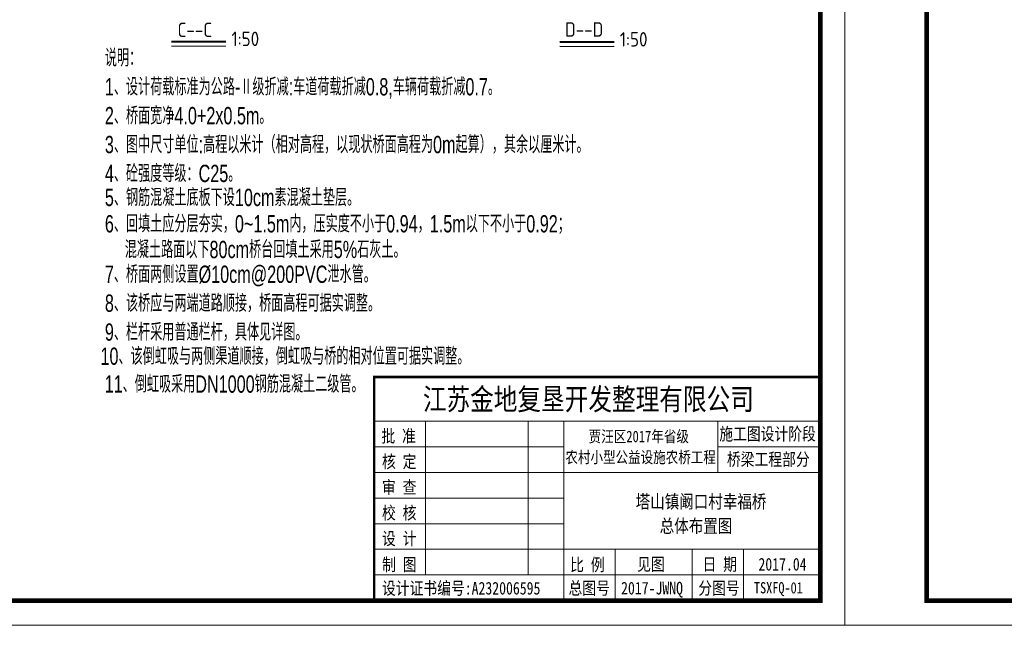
# Model space of a CAD drawing. Header units: inches. Extents: x 97745 to 142261, y 62673 to 100665.
# Tile 115 of 148: x 129472 to 130839, y 87059 to 87899. Entities that reach past the tile are written whole.
import ezdxf

# ---------------------------------------------------------------- set-up
doc = ezdxf.new("R2010")
doc.units = ezdxf.units.IN
doc.header["$MEASUREMENT"] = 0
doc.layers.get('0').update_dxf_attribs({"lineweight": 15})
doc.layers.add('1', color=7, linetype='Continuous')
for name, color, linetype, lineweight in [('BM1', 7, 'Continuous', 15), ('文字', 7, 'Continuous', 20), ('轮廓线', 1, 'Continuous', 40)]:
    doc.layers.add(name, color=color, linetype=linetype, lineweight=lineweight)
doc.styles.add('HZ', font='tssdeng.shx', dxfattribs={"width": 0.65, "bigfont": 'hztxt.shx'})
doc.styles.add('hz-e', font='hztxt_e.shx', dxfattribs={"width": 0.8, "height": 330, "bigfont": 'hztxt.shx'})
doc.styles.add('图框', font='SIMFANG.TTF', dxfattribs={"width": 0.8, "height": 4})

msp = doc.modelspace()

# ---------------------------------------------------------------- linework, layer by layer
for p, q in [((129682.656, 87862.758), (129758.349, 87862.758)), ((130221.729, 87862.18), (130297.423, 87862.18))]:
    msp.add_line(p, q)
at = {"layer": 'BM1', "color": 0, "linetype": 'Continuous'}
for p, q in [((129964.177, 87403.674), (130583.534, 87403.674)), ((129964.177, 87403.674), (129964.177, 87093.487)), ((129964.177, 87093.487), (129964.177, 87403.674)), ((129964.177, 87342.654), (130583.534, 87342.654)), ((130035.367, 87129.082), (130035.367, 87342.654)), ((130177.748, 87342.654), (130177.748, 87129.082)), ((130227.582, 87342.654), (130227.582, 87093.487)), ((130441.153, 87271.463), (130441.153, 87342.654)), ((129964.177, 87307.059), (130227.582, 87307.059)), ((130441.153, 87307.059), (130583.534, 87307.059)), ((129964.177, 87271.463), (130583.534, 87271.463)), ((129964.177, 87235.868), (130227.582, 87235.868)), ((129964.177, 87200.273), (130227.582, 87200.273)), ((129964.177, 87164.678), (130583.534, 87164.678)), ((130298.772, 87164.678), (130298.772, 87093.487)), ((130405.558, 87164.678), (130405.558, 87093.487)), ((130476.748, 87164.678), (130476.748, 87129.082)), ((130476.748, 87093.487), (130476.748, 87164.678)), ((129964.177, 87129.082), (130583.534, 87129.082))]:
    msp.add_line(p, q, dxfattribs=at)
at = {"layer": 'BM1', "const_width": 0.677}
for points in [[(127744.333, 89091.305), (130617.388, 89091.305), (130617.388, 87059.633), (127744.333, 87059.633), (127744.333, 89091.305)], [(130617.388, 89091.305), (133490.443, 89091.305), (133490.443, 87059.633), (130617.388, 87059.633), (130617.388, 89091.305)]]:
    msp.add_lwpolyline(points, dxfattribs=at)
at = {"layer": 'BM1'}
for points in [[(127744.333, 89091.305), (130617.388, 89091.305), (130617.388, 87059.633), (127744.333, 87059.633)], [(130617.388, 89091.305), (133490.443, 89091.305), (133490.443, 87059.633), (130617.388, 87059.633)]]:
    msp.add_lwpolyline(points, close=True, dxfattribs=at)
at = {"layer": 'BM1', "color": 0, "linetype": 'Continuous', "const_width": 6.771}
for points in [[(127857.99, 87093.487), (127857.99, 89036.929), (130583.534, 89036.929), (130583.534, 87093.487)], [(130731.045, 87093.487), (130731.045, 89036.929), (133456.588, 89036.929), (133456.588, 87093.487)]]:
    msp.add_lwpolyline(points, close=True, dxfattribs=at)
at = {"layer": 'BM1', "color": 0, "linetype": 'Continuous', "const_width": 3.56}
msp.add_lwpolyline([(130583.534, 87403.674), (129964.177, 87403.674), (129964.177, 87093.487)], dxfattribs=at)
at = {"layer": '轮廓线'}
for p, q in [((129682.656, 87869.279), (129758.349, 87869.279)), ((130221.729, 87868.701), (130297.423, 87868.701))]:
    msp.add_line(p, q, dxfattribs=at)

# ---------------------------------------------------------------- texts
for s, height, style, width, p in [('C--C', 20, 'HZ', 0.9, (129691.224, 87875.343)), ('1:50', 20, 'HZ', 0.9, (129766.06, 87862.774)), ('D--D', 20, 'HZ', 0.9, (130229.17, 87875.85)), ('1:50', 20, 'HZ', 0.9, (130305.133, 87862.196)), ('说明：', 24, 'hz-e', 0.7, (129590.348, 87834.467)), ('1、设计荷载标准为公路-Ⅱ级折减:车道荷载折减0.8,车辆荷载折减0.7。', 24, 'hz-e', 0.7, (129590.348, 87794.387)), ('2、桥面宽净4.0+2x0.5m。', 24, 'hz-e', 0.7, (129590.348, 87754.307)), ('3、图中尺寸单位:高程以米计（相对高程，以现状桥面高程为0m起算），其余以厘米计。', 24, 'hz-e', 0.7, (129590.348, 87714.227)), ('4、砼强度等级：C25。', 24, 'hz-e', 0.7, (129590.348, 87674.147)), ('5、钢筋混凝土底板下设10cm素混凝土垫层。', 24, 'hz-e', 0.7, (129590.348, 87640.865)), ('6、回填土应分层夯实，0~1.5m内，压实度不小于0.94，1.5m以下不小于0.92；', 24, 'hz-e', 0.7, (129590.348, 87604.32)), ('混凝土路面以下80cm桥台回填土采用5%%%石灰土。', 24, 'hz-e', 0.7, (129617.983, 87568.657)), ('7、桥面两侧设置%%C10cm@200PVC泄水管。', 24, 'hz-e', 0.7, (129590.348, 87534.258)), ('8、该桥应与两端道路顺接，桥面高程可据实调整。', 24, 'hz-e', 0.7, (129590.348, 87494.178)), ('9、栏杆采用普通栏杆，具体见详图。', 24, 'hz-e', 0.7, (129590.348, 87454.098)), ('10、该倒虹吸与两侧渠道顺接，倒虹吸与桥的相对位置可据实调整。', 24, 'hz-e', 0.7, (129584.249, 87420.594)), ('11、倒虹吸采用DN1000钢筋混凝土二级管。', 24, 'hz-e', 0.7, (129590.059, 87381.966))]:
    msp.add_text(s, height=height, dxfattribs=dict(style=style, width=width)).set_placement(p)
at = {"layer": '1', "color": 7, "linetype": 'Continuous', "style": '图框', "width": 0.8}
for s, height, p in [('江苏金地复垦开发整理有限公司 ', 30.0739, (130031.762, 87357.957)), ('批 准', 17.5431, (129974.144, 87313.084)), ('贾汪区2017年省级', 15.9483, (130261.922, 87313.311)), ('核 定', 17.5431, (129975.04, 87277.673)), ('农村小型公益设施农桥工程', 15.94828, (130229.607, 87284.458)), ('审 查', 17.5431, (129975.04, 87242.078)), ('校 核', 17.5431, (129975.04, 87206.483)), ('设 计', 17.5431, (129975.04, 87170.887)), ('制 图', 17.5431, (129975.271, 87134.8)), ('比 例', 17.5431, (130236.261, 87134.611)), ('见图', 17.5431, (130329.248, 87135.236)), ('日 期', 17.5431, (130419.98, 87135.236)), ('2017.04', 17.5431, (130497.577, 87135.236)), ('设计证书编号:A232006595 ', 17.54311, (129975.051, 87101.972)), ('总图号', 17.5431, (130233.955, 87102.076)), ('2017-JWNQ', 17.5431, (130306.917, 87102.076)), ('分图号', 17.5431, (130414.083, 87102.076))]:
    msp.add_text(s, height=height, dxfattribs=at).set_placement(p)
at = {"layer": '1', "color": 7, "linetype": 'Continuous', "char_height": 17.5431, "width": 145.71151, "attachment_point": 5, "style": '图框'}
for s, insert in [('施工图设计阶段', (130510.225, 87323.818)), ('桥梁工程部分', (130511.253, 87288.546))]:
    msp.add_mtext(s, dxfattribs=dict(at, insert=insert))
at = {"layer": 'BM1', "color": 0, "linetype": 'Continuous', "style": '图框', "width": 0.8}
msp.add_text('TSXFQ-01', height=15.5746, dxfattribs=at).set_placement((130491.35, 87103.58))
at = {"layer": '文字', "linetype": 'Continuous', "style": '图框', "width": 0.8}
for s, p in [('塔山镇阚口村幸福桥', (130327.19, 87221.734)), ('总体布置图', (130360.544, 87187.87))]:
    msp.add_text(s, height=18.4698, dxfattribs=at).set_placement(p)

doc.saveas('drawing.dxf')
